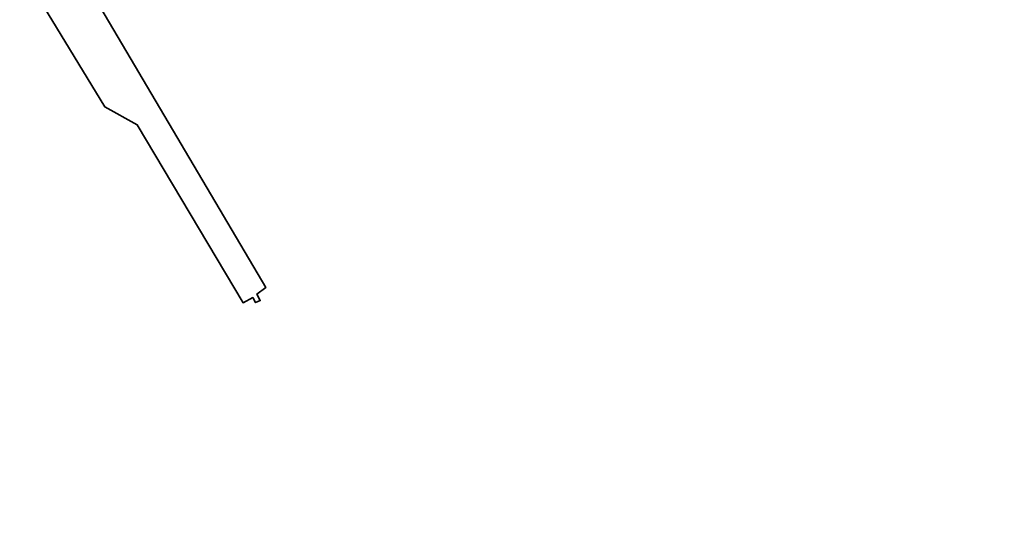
# Model space of a CAD drawing. Header units: metres. Extents: x 108651 to 109770, y 520801 to 521818.
# Tile 1 of 66: x 108651 to 108849, y 521099 to 521201. Entities that reach past the tile are written whole.
import ezdxf

# ---------------------------------------------------------------- set-up
doc = ezdxf.new("R2010")
doc.units = ezdxf.units.M
doc.layers.add('B-WE-GK-BESCHOEIING-G', color=253, linetype='OB-BESCHOEIING-BLOK', lineweight=35)
doc.layers.add('B-WE-OG-WATER_SLOOT-GV', color=253, linetype='Continuous', lineweight=18)
doc.linetypes.add('OB-BESCHOEIING-BLOK', pattern='A,6,-1,[152,NLCS.SHX,S=2,R=0,X=-1,Y=0]', length=7)

msp = doc.modelspace()

# ---------------------------------------------------------------- linework, layer by layer
at = {"layer": 'B-WE-GK-BESCHOEIING-G', "flags": 128}
msp.add_lwpolyline([(108812.77, 521387.88), (108836.49, 521406.03), (108842.31, 521406.1), (108859.78, 521418.62), (108935.75, 521473.08), (108937.11, 521476.95), (108936.27, 521477.49), (108934.13, 521478.58), (108933.37, 521479.03), (108929.12, 521478.05), (108830.84, 521420.61), (108790.21, 521394.15), (108791.67, 521391), (108794.79, 521382.99), (108811.3, 521340.68), (108812.21, 521340.59), (108823.36, 521344.48), (108827.55, 521336.34), (108819.03, 521330.95), (108717.1, 521266.74), (108716.25, 521264.66), (108716.52, 521259.5), (108716.1, 521258.02), (108715.15, 521256.88), (108651.73, 521217.24), (108651.15, 521216.52), (108650.63, 521213.23), (108651.53, 521210.81), (108655.42, 521203.99), (108667.77, 521183.68), (108674.31, 521180.05), (108695.68, 521144.21), (108697.58, 521145.27), (108698.15, 521144.24), (108699.09, 521144.67), (108698.45, 521145.96), (108700.21, 521147.29), (108666.13, 521205.08), (108665.45, 521206.65), (108665.35, 521209.77), (108666.16, 521212.2), (108667.8, 521214.4), (108671.38, 521216.99), (108694.38, 521230.85), (108731.1, 521252.41), (108732.01, 521255.94), (108754.51, 521269.12), (108757.99, 521271.16), (108782.16, 521285.39), (108796.34, 521293.77), (108797.52, 521294.47), (108799.96, 521295.91), (108800.74, 521296.37), (108819.71, 521307.59), (108823, 521308.92), (108827.23, 521309.72), (108830.4, 521310), (108833.67, 521309.66), (108834.24, 521309.42), (108837.48, 521308.08), (108840.42, 521306.07), (108842.63, 521303.85), (108845.2, 521300.14), (108846.14, 521298.43), (108847.94, 521295.16), (108848.04, 521294.95), (108852.61, 521285.7), (108855.16, 521280.54), (108896.86, 521201.38), (108896.74, 521201.18), (108895.49, 521199.04), (108888.93, 521187.86), (108889.37, 521182.96), (108902.2, 521161.65), (108909.3, 521149.87), (108912.99, 521142.55), (108920.19, 521128.77), (108925.41, 521120.33), (108929.18, 521116.71), (108934.08, 521113.74), (108940.25, 521112.78), (108941.8, 521112.77), (108950.11, 521098.77), (108952.19, 521100.17), (108952.39, 521099.69), (108954.62, 521100.82), (108954.53, 521101.26), (108957.06, 521102.5), (108948.39, 521118.82), (108948.08, 521119.41), (108946.69, 521122.02), (108945.3, 521124.64), (108945.08, 521125.05), (108942.13, 521130.61), (108935.19, 521145.13), (108896.15, 521219.43)], dxfattribs=at)
at = {"layer": 'B-WE-OG-WATER_SLOOT-GV', "flags": 128}
msp.add_lwpolyline([(108655.42, 521203.99), (108667.77, 521183.68), (108674.31, 521180.05), (108695.68, 521144.21), (108697.58, 521145.27), (108698.15, 521144.24), (108699.09, 521144.67), (108698.45, 521145.96), (108700.21, 521147.29), (108666.13, 521205.08)], dxfattribs=at)

doc.saveas('drawing.dxf')
